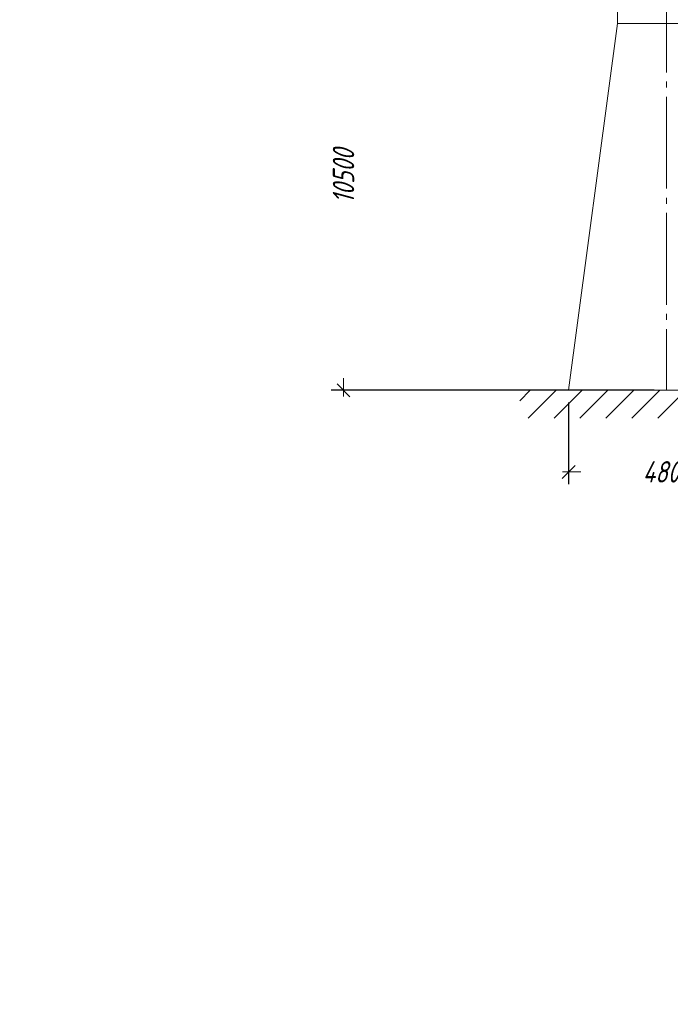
# Model space of a CAD drawing. Header units: millimetres. Extents: x 0 to 297, y 0 to 420.
# Tile 1 of 30: x 0 to 106, y 0 to 161. Entities that reach past the tile are written whole.
import ezdxf

# ---------------------------------------------------------------- set-up
doc = ezdxf.new("R2010")
doc.units = ezdxf.units.MM
for name, pattern in [('K5LT_AXLED', [19, 15, -1.5, 1, -1.5]), ('K5LT_BASIC', [0]), ('K5LT_THIN', [0])]:
    doc.linetypes.add(name, pattern=pattern)
doc.layers.add('Системный слой', color=7, linetype='Continuous')
doc.styles.add('KDIMTEXTSTYLE', font='GOST_AU.SHX', dxfattribs={"width": 0.96, "oblique": 15, "height": 5})
doc.dimstyles.new('KDIMSTYLE (0.01)', dxfattribs={"dimtxt": 5, "dimasz": 1, "dimexe": 2, "dimexo": 0, "dimgap": 1, "dimtad": 1, "dimlfac": 150, "dimtxsty": 'KDIMTEXTSTYLE', "dimsah": 1, "dimcen": 0, "dimdle": 1, "dimadec": 0, "dimazin": 0, "dimtfac": 0.667, "dimtmove": 0, "dimatfit": 3, "dimfxl": 0, "dimtvp": 1, "dimtolj": 1, "dimtzin": 0, "dimarcsym": 0})

# ---------------------------------------------------------------- blocks, each defined once
blk = doc.blocks.new('KDIMARROW_03')
at = {"layer": 'Системный слой', "color": 0, "linetype": 'K5LT_BASIC', "lineweight": 35}
blk.add_line((-1.06, -1.06), (1.06, 1.06), dxfattribs=at)
at = {"layer": 'Системный слой', "color": 0, "linetype": 'K5LT_THIN', "lineweight": 9}
for q in [(-1, 0), (2, 0)]:
    blk.add_line((0, 0), q, dxfattribs=at)

msp = doc.modelspace()

# ---------------------------------------------------------------- hatches: boundary and pattern name
at = {"layer": 'Системный слой'}
h = msp.add_hatch(dxfattribs=at)
h.set_pattern_fill('Металл', style=0, pattern_type=0)
h.set_pattern_definition([(45, (0, 0), (-2.12132, 2.12132), [])])
h.paths.add_polyline_path([(270.098763, 95.848451), (270.098763, 100.429362), (81.752096, 100.429362), (81.752096, 95.848451)])

# ---------------------------------------------------------------- linework, layer by layer
at = {"layer": 'Системный слой', "color": 2, "linetype": 'K5LT_AXLED', "lineweight": 9, "true_color": 0xffff00}
msp.add_line((105.752096, 338.429362), (105.752096, 100.429362), dxfattribs=at)
at = {"layer": 'Системный слой', "color": 4, "linetype": 'K5LT_THIN', "lineweight": 9, "true_color": 0x00ffff}
for p, q in [((97.752096, 160.429362), (97.752096, 307.762695)), ((97.752096, 160.429362), (89.752096, 100.429362)), ((97.752096, 160.429362), (113.752096, 160.429362)), ((81.752096, 100.429362), (270.098763, 100.429362)), ((89.752096, 100.429362), (121.752096, 100.429362))]:
    msp.add_line(p, q, dxfattribs=at)

# ---------------------------------------------------------------- dimensions: what is measured, and where the dimension line sits
at = {"layer": 'Системный слой', "color": 4, "true_color": 0x00ffff}
msp.add_linear_dim(base=(52.943311, 100.429362), p1=(105.752096, 170.429362), p2=(105.752096, 100.429362), angle=90, location=(52.943311, 135.429362), dimstyle='KDIMSTYLE (0.01)', override={"dimexo": 2, "dimpost": '\\H3.5;\\W0.96;\\Q15;<>', "dimblk1": 'KDIMARROW_03', "dimblk2": 'KDIMARROW_03', "dimse1": 0, "dimse2": 0, "dimclrt": 7, "dimtolj": 1}, dxfattribs=at).render()
msp.add_linear_dim(base=(89.752096, 87.089073), p1=(121.752096, 100.429362), p2=(89.752096, 100.429362), location=(105.752096, 87.089073), dimstyle='KDIMSTYLE (0.01)', override={"dimexo": 2, "dimpost": '\\H3.5;\\W0.96;\\Q15;<>', "dimblk1": 'KDIMARROW_03', "dimblk2": 'KDIMARROW_03', "dimse1": 0, "dimse2": 0, "dimclrt": 7, "dimtolj": 1}, dxfattribs=at).render()

doc.saveas('drawing.dxf')
